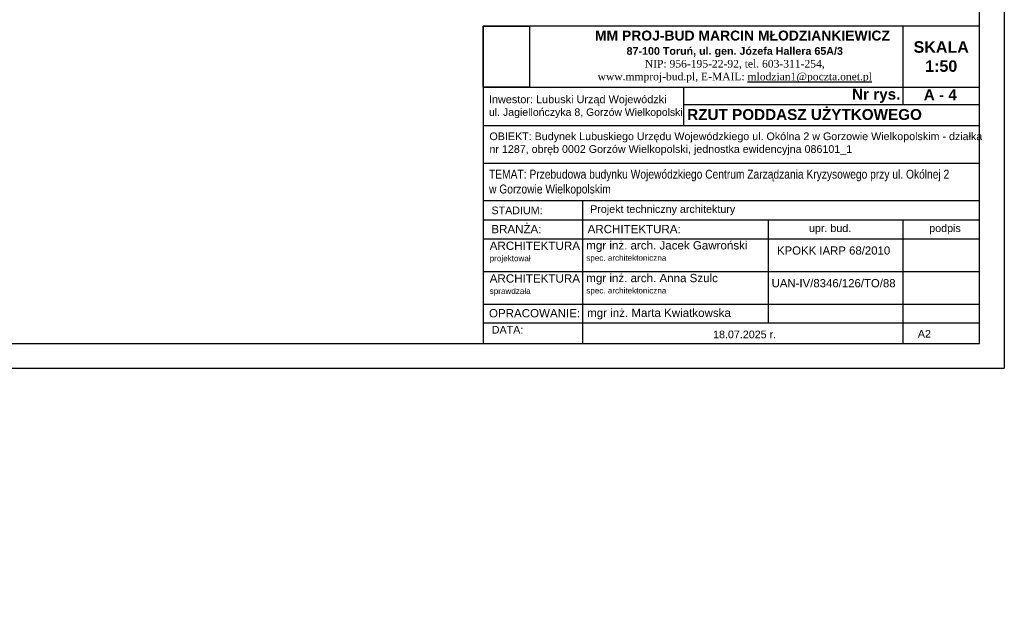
# Model space of a CAD drawing. Header units: millimetres. Extents: x 11979 to 37895, y 18730 to 47884.
# Tile 141 of 256: x 35719 to 36711, y 38391 to 38987. Entities that reach past the tile are written whole.
import ezdxf

# ---------------------------------------------------------------- set-up
doc = ezdxf.new("R2010")
doc.units = ezdxf.units.MM
for name, color, linetype in [('-RAMKA', 2, 'Continuous'), ('-WYMIAR', 8, 'Continuous'), ('0-RAMKA-1', 2, 'Continuous'), ('_PROJEKTOWANE', 5, 'Continuous'), ('KRESKOWANIE', 8, 'Continuous'), ('PATTERN_CLASS', 7, 'Continuous')]:
    doc.layers.add(name, color=color, linetype=linetype)
doc.styles.add('ARIAL', font='arial.ttf', dxfattribs={"height": 0.5})
picture_1 = doc.add_image_def('image6.jpg', size_in_pixel=(2304, 3037))

# ---------------------------------------------------------------- blocks, each defined once
blk = doc.blocks.new('fdfdssd')
at = {"layer": '-RAMKA', "color": 8}
for p in [(21286.99, 20415.98), (18316.99, 18315.98)]:
    blk.add_line(p, (21286.99, 18315.98), dxfattribs=at)
at = {"layer": '-RAMKA'}
blk.add_line((21261.99, 18340.98), (21261.99, 20390.98), dxfattribs=at)
at = {"layer": '-RAMKA', "color": 2}
blk.add_line((18441.99, 18340.98), (21261.99, 18340.98), dxfattribs=at)

msp = doc.modelspace()

# ---------------------------------------------------------------- hatches: boundary and pattern name
at = {"layer": '-WYMIAR'}
h = msp.add_hatch(dxfattribs=at)
h.set_pattern_fill('DACHOWKA', color=256)
h.set_pattern_definition([(0, (478100.68, 37407.676), (0, 45), [9, -6]), (0, (478108.18, 37430.176), (0, 45), [9, -6]), (90, (478097.681, 37410.676), (-15, 9e-16), [19.5, -25.5]), (90, (478105.181, 37433.176), (-15, 9e-16), [19.5, -25.5]), (45, (478109.68, 37407.676), (-22.4999964, 22.4999964), [4.2426, -27.5772]), (45, (478124.68, 37407.676), (-22.4999964, 22.4999964), [4.2426, -27.5772]), (45, (478139.68, 37407.676), (-22.4999964, 22.4999964), [4.2426, -27.5772]), (135, (478100.68, 37407.676), (-22.4999964, -22.4999964), [4.2426, -27.5772]), (135, (478115.68, 37407.676), (-22.4999964, -22.4999964), [4.2426, -27.5772]), (135, (478130.68, 37407.676), (-22.4999964, -22.4999964), [4.2426, -27.5772])])
h.paths.add_polyline_path([(34613.95, 39265.95), (34116.95, 39265.95), (34116.95, 39204.41), (34613.95, 39204.41)])
h.paths.add_polyline_path([(34638.95, 39265.95), (34613.95, 39265.95), (34613.95, 39204.41), (34638.95, 39204.41)])
h.paths.add_polyline_path([(34759.08, 39213.29), (34759.08, 39238.85), (34702.08, 39238.85), (34680.08, 39238.85), (34680.08, 39265.95), (34638.95, 39265.95), (34638.95, 39204.41), (34745.33, 39204.27, -0.054753), (34746.95, 39207.12, -0.239933)])
h.paths.add_polyline_path([(35112.28, 39213.29), (35112.52, 39238.85), (35053.99, 39238.85), (35031.99, 39238.85), (35031.99, 39265.95), (34838.08, 39265.95), (34838.08, 39238.85), (34816.08, 39238.85), (34759.08, 39238.85), (34759.08, 39213.29, -0.212723), (34770.24, 39208.32, -0.078356), (34772.78, 39204.41), (35098.58, 39204.41, -0.082267), (35101.28, 39208.5, -0.208664)])
h.paths.add_polyline_path([(35382.95, 39265.95), (35189.99, 39265.95), (35189.99, 39238.85), (35167.99, 39238.85), (35112.52, 39238.85), (35112.28, 39213.29, -0.241371), (35124.46, 39207.05, -0.052455), (35126.01, 39204.33), (35382.95, 39204.41)])
h.paths.add_polyline_path([(35402.35, 39265.95), (35382.95, 39265.95), (35382.95, 39204.41), (35402.35, 39204.41)])
h.paths.add_polyline_path([(34680.08, 36793.77), (34759.08, 36818.82), (34116.95, 36818.82), (34116.95, 36615.32), (35734.95, 36615.32), (35734.95, 36818.82), (35165.13, 36818.82), (35110.99, 36818.82), (35189.99, 36793.77), (35189.99, 36693.77), (35189.99, 36649.77), (35167.99, 36649.77), (35031.99, 36649.77), (35031.99, 36793.77), (35110.99, 36818.82), (34815.3, 36818.82), (34759.08, 36818.82), (34838.08, 36793.77), (34838.08, 36693.77), (34838.08, 36649.77), (34816.08, 36649.77), (34680.08, 36649.77)])
h.paths.add_polyline_path([(35775.95, 36818.82), (35734.95, 36818.82), (35734.95, 36615.32), (34116.95, 36615.32), (34116.95, 36818.82), (34075.95, 36818.82), (34075.95, 36574.32), (35775.95, 36574.32)])
h.paths.add_polyline_path([(35780.95, 36842.82), (35780.95, 37038.82), (35775.95, 37038.82), (35775.95, 36942.82), (35775.95, 36842.82), (35775.95, 36574.32), (34075.95, 36574.32), (34075.95, 37038.82), (34070.95, 37038.82), (34070.95, 36842.82), (34070.95, 36538.32), (35780.95, 36538.32)])

# ---------------------------------------------------------------- linework, layer by layer
at = {"layer": 'PATTERN_CLASS'}
for p, q in [((36608.9, 38979.94), (36608.9, 38901.15)), ((36185.97, 38918.42), (36686.04, 38918.42)), ((36387.86, 38918.42), (36387.86, 38879.85)), ((36387.86, 38901.15), (36686.04, 38901.15)), ((36185.97, 38879.85), (36686.04, 38879.85)), ((36185.97, 38841.94), (36686.04, 38841.94)), ((36185.97, 38804.03), (36686.04, 38804.03)), ((36286, 38804.03), (36286, 38660.08)), ((36185.97, 38784.74), (36686.04, 38784.74)), ((36473.15, 38784.74), (36473.15, 38680.67)), ((36608.9, 38784.74), (36608.9, 38660.08)), ((36185.97, 38765.46), (36686.04, 38765.46)), ((36185.97, 38765.46), (36686.04, 38765.46)), ((36185.97, 38765.46), (36686.04, 38765.46)), ((36185.97, 38732.48), (36686.04, 38732.48)), ((36185.97, 38732.48), (36686.04, 38732.48)), ((36185.97, 38699.5), (36686.04, 38699.5)), ((36185.97, 38699.5), (36686.04, 38699.5)), ((36185.97, 38680.67), (36686.04, 38680.67)), ((36185.97, 38660.08), (36686.04, 38660.08)), ((36185.97, 38660.07), (36686.04, 38660.07))]:
    msp.add_line(p, q, dxfattribs=at)
msp.add_lwpolyline([(36185.97, 38660.09), (36686.04, 38660.09), (36686.04, 38980.07), (36185.97, 38980.07)], close=True, dxfattribs=at)

# ---------------------------------------------------------------- block references
at = {"layer": '_PROJEKTOWANE'}
msp.add_blockref('fdfdssd', (15424.05, 20319.09), dxfattribs=at)

# ---------------------------------------------------------------- texts
at = {"layer": '0-RAMKA-1', "style": 'ARIAL'}
for s, insert, char_height, width, attachment_point in [('{\\fArial|b1|i0|c238|p34;\\H1.3x;    \\C170;MM PROJ-BUD MARCIN MŁODZIANKIEWICZ\\H0.7692x; \\C256;\\P87-100 Toruń, ul. gen. Józefa Hallera 65A/3\\P\\fTimes New Roman|b0|i0|c238|p18;NIP: 956-195-22-92, tel. 603-311-254,\\P\\C170;www.mmproj-bud.pl, E-MAIL: \\Lmlodzian1@poczta.onet.pl}', (36439.48, 38949.21), 7.714, 338.8396, 5), ('{\\fArial|b1|i0|c238|p34;Nr rys. }', (36557.65, 38909.78), 11, 295.2821, 4), ('\\fArial|b1|i0|c238|p34;A - 4', (36629.87, 38910.81), 11, 295.2821, 4), ('\\fArial|b1|i0|c238|p34;RZUT PODDASZ UŻYTKOWEGO', (36391.59, 38890.83), 11, 353.3315, 4), ('OBIEKT: Budynek Lubuskiego Urzędu Wojewódzkiego ul. Okólna 2 w Gorzowie Wielkopolskim - działka nr 1287, obręb 0002 Gorzów Wielkopolski, jednostka ewidencyjna 086101_1', (36192.37, 38861.33), 7.71403, 495.3944, 4), ('{\\fArial Narrow|b0|i0|c238|p34;\\H1.166738x;TEMAT: Przebudowa budynku Wojewódzkiego Centrum Zarządzania Kryzysowego przy ul. Okólnej 2 w Gorzowie Wielkopolskim}', (36191.98, 38821.89), 7.71403, 466.2419, 4), ('{\\fArial|b0|i0|c238|p34;STADIUM:}', (36194.41, 38794.16), 7.714, 82.5777, 4), ('Projekt techniczny architektury', (36293.82, 38794.39), 7.714, 364.8363, 4), ('{\\fArial|b0|i0|c238|p34;BRANŻA:}', (36194.3, 38775.33), 8.3333, 89.2072, 4), ('ARCHITEKTURA:', (36291.27, 38775.33), 8.3333, 227.4595, 4), ('{\\fArial|b0|i0|c238|p34;upr. bud.}', (36535.53, 38775.1), 7.714, 69.4263, 5), ('{\\fArial|b0|i0|c238|p34;podpis}', (36651.33, 38775.1), 7.714, 69.4263, 5), ('{\\fArial|b0|i0|c238|p34;mgr inż. arch. Jacek Gawroński\\P\\H0.7x;spec. architektoniczna}', (36289.91, 38752.39), 8.3333, 167.9203, 4), ('ARCHITEKTURA\\P\\H0.69651x;projektował', (36192.61, 38751.95), 8.375, 89.6532, 4), ('{\\fArial|b0|i0|c238|p34;KPOKK IARP 68/2010}', (36539.07, 38753.7), 8.2075, 114.491, 5), ('ARCHITEKTURA\\P{\\H0.69651x;sprawdzała}', (36192.61, 38718.97), 8.375, 89.6532, 4), ('mgr inż. arch. Anna Szulc\\P\\H0.7x;spec. architektoniczna', (36289.91, 38719.42), 8.3333, 167.9203, 4), ('\\A1;UAN-IV/8346/126/TO/88', (36539.07, 38720.72), 8.2075, 114.491, 5), ('OPRACOWANIE:', (36191.9, 38690.43), 8.3333, 89.2072, 4), ('mgr inż. Marta Kwiatkowska', (36290.7, 38689.68), 8.3333, 167.9203, 4), ('{\\fArial|b0|i0|c238|p34;DATA:}', (36194.71, 38673.78), 7.714, 82.5777, 4), ('A2', (36623.93, 38669.73), 7.714, 77.1403, 4), ('18.07.2025 r.', (36417.65, 38669.07), 7.714, 122.8796, 4)]:
    msp.add_mtext(s, dxfattribs=dict(at, insert=insert, char_height=char_height, width=width, attachment_point=attachment_point))
at = {"layer": '0-RAMKA-1', "insert": (36191.81, 38898.7), "char_height": 7.8436, "width": 258.5859, "attachment_point": 4, "line_spacing_factor": 0.996, "style": 'ARIAL'}
msp.add_mtext('\\pxt24.218372;Inwestor: Lubuski Urząd Wojewódzki\\P{\\H0.968939x;ul. Jagiellończyka 8, \\H0.986842x;Gorzów Wielkopolski}', dxfattribs=at)
at = {"layer": 'KRESKOWANIE', "insert": (36647.47, 38949.28), "char_height": 11.5711, "width": 77.1403, "attachment_point": 5, "style": 'ARIAL'}
msp.add_mtext('{\\fArial|b1|i0|c238|p34;SKALA\\P1:50}', dxfattribs=at)

# ---------------------------------------------------------------- pictures from other files: only their frames are drawn
at = {"layer": '-WYMIAR'}
image = msp.add_image(picture_1, insert=(36185.97, 38918.53), size_in_units=(46.74, 61.61), dxfattribs=at)
image.dxf.flags = 7
image = msp.add_image(picture_1, insert=(36185.97, 38918.42), size_in_units=(0.0785, 0.103), dxfattribs=at)
image.dxf.flags = 7

doc.saveas('drawing.dxf')
